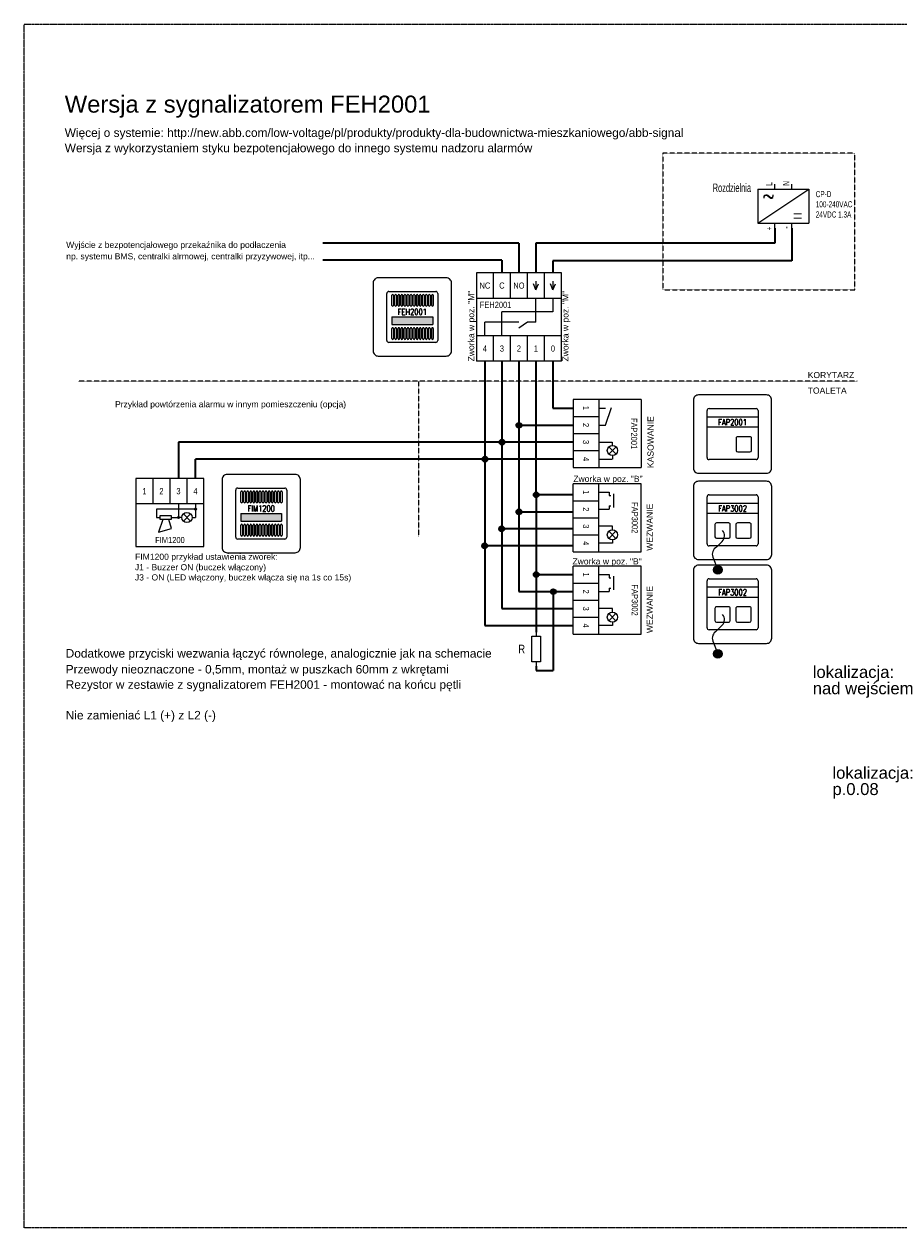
# Model space of a CAD drawing. Header units: millimetres. Extents: x -523 to 1404227, y -783705 to 1038705.
# Tile 251 of 256: x 350245 to 370815, y 279917 to 308217. Entities that reach past the tile are written whole.
import ezdxf
from ezdxf.enums import TextEntityAlignment as Align

# ---------------------------------------------------------------- set-up
doc = ezdxf.new("R2010")
doc.units = ezdxf.units.MM
doc.linetypes.add('ACAD_ISO08W100', pattern=[36, 24, -3, 6, -3])
doc.linetypes.add('DASHED2', pattern=[0.375, 0.25, -0.125])
for name, color, linetype in [('!!ELEKTRYKA', 7, 'Continuous'), ('2DE_TXTMARK', 41, 'Continuous'), ('2DE_TXTNUM', 11, 'Continuous'), ('2DE_TXTPIN', 131, 'Continuous'), ('ABB_OTHER', 252, 'Continuous'), ('CP_UCSSPEC', 7, 'Continuous')]:
    doc.layers.add(name, color=color, linetype=linetype)
for name, color, linetype, lineweight in [('2DE_OBJ_ABB', 7, 'Continuous', 18), ('2DE_OBJ_ABB-SIGNAL', 7, 'Continuous', 18), ('2DE_PLS_PNN', 7, 'Continuous', 35), ('2DE_TXTFUN', 41, 'Continuous', 18), ('2DE_TXTLNK', 171, 'Continuous', 18), ('2DE_TXTOTH', 41, 'Continuous', 18), ('2DE_TXTPFN', 151, 'Continuous', 18), ('CP_TEXTNORM', 250, 'Continuous', 15)]:
    doc.layers.add(name, color=color, linetype=linetype, lineweight=lineweight)
doc.styles.add('CP_ATTR', font='ROMANS.SHX')
doc.styles.add('CP_DESC', font='arial.ttf')
doc.styles.add('CP_ELATT', font='arial.ttf')
doc.styles.add('CP_ELATT_IT', font='arial.ttf', dxfattribs={"oblique": 15})

# ---------------------------------------------------------------- blocks, each defined once
blk = doc.blocks.new('2de_abb_sig_045_1psoxj')
blk.add_lwpolyline([(0, 20), (0, 0, 0.414214), (1.5, -1.5), (21.5, -1.5, 0.414214), (23, 0), (23, 20, 0.414214), (21.5, 21.5), (1.5, 21.5, 0.414214)], format="xyb", close=True)
at = {"flags": 128}
for points in [[(4, 3.1), (4, 16.9)], [(4.6, 17.5), (18.4, 17.5)], [(19, 16.9), (19, 3.1)], [(18.4, 2.5), (4.6, 2.5)]]:
    blk.add_lwpolyline(points, dxfattribs=at)
for centre, start, end in [((4.6, 16.9), 90, 180), ((18.4, 16.9), 0, 90), ((4.6, 3.1), 180, 270), ((18.4, 3.1), 270, 0)]:
    blk.add_arc(centre, 0.6, start, end)
at = {"linetype": 'Continuous', "style": 'CP_ATTR', "flags": 9}
for tag in ['NAME', 'ARTICLE', 'MARK2', 'OTHER1', 'PRODUCT-TYPE', 'ORDER-NO', 'PRODUCER', 'VOLTAGE', 'CURRENT', 'POWER', 'CHARACTER', 'IP', 'OTHER', 'LINK', 'WEIGHT', 'NUMBER', 'GROUP', 'FUNCTION', 'EL-STATUS']:
    blk.add_attdef(tag, text='', height=0.00005, dxfattribs=at).set_placement((0, 0), align=Align.MIDDLE_LEFT)
at = {"layer": '2DE_TXTMARK', "linetype": 'ByBlock', "style": 'CP_ATTR', "width": 0.8, "flags": 8}
blk.add_attdef('MARK1', text='', height=1.8, dxfattribs=at).set_placement((11.5, 27), align=Align.CENTER)
at = {"layer": '2DE_TXTNUM', "style": 'CP_ELATT', "width": 0.8}
blk.add_attdef('TAG', text='', height=2.5, dxfattribs=at).set_placement((11.5, 23), align=Align.CENTER)
blk = doc.blocks.new('2de_abb_sig_003_fzx6u4z')
blk.add_hatch(color=10).paths.add_polyline_path([(1.5, -2.25), (13.5, -2.25), (13.5, 0), (1.5, 0)])
at = {"color": 10}
for p, q in [((1.5, 0), (13.5, 0)), ((1.5, 0), (1.5, -2.25)), ((13.5, 0), (13.5, -2.25)), ((1.5, -2.25), (13.5, -2.25))]:
    blk.add_line(p, q, dxfattribs=at)
at = {"flags": 128}
for points in [[(0.6, 7.5), (14.4, 7.5)], [(0, -6.9), (0, 6.9)], [(15, 6.9), (15, -6.9)], [(14.4, -7.5), (0.6, -7.5)]]:
    blk.add_lwpolyline(points, dxfattribs=at)
for points in [[(1.5, 3.38), (1.5, 6.38)], [(1.95, 6.38), (1.95, 3.38)], [(2.4, 3.38), (2.4, 6.38)], [(2.85, 6.38), (2.85, 3.38)], [(3.3, 3.38), (3.3, 6.38)], [(3.75, 6.38), (3.75, 3.38)], [(4.2, 3.38), (4.2, 6.38)], [(4.65, 6.38), (4.65, 3.38)], [(5.1, 3.38), (5.1, 6.38)], [(5.55, 6.38), (5.55, 3.38)], [(6, 3.38), (6, 6.38)], [(6.45, 6.38), (6.45, 3.38)], [(6.9, 3.38), (6.9, 6.38)], [(7.35, 6.38), (7.35, 3.38)], [(7.8, 3.38), (7.8, 6.38)], [(8.25, 6.38), (8.25, 3.38)], [(8.7, 3.38), (8.7, 6.38)], [(9.15, 6.38), (9.15, 3.38)], [(9.6, 3.38), (9.6, 6.38)], [(10.05, 6.38), (10.05, 3.38)], [(10.5, 3.38), (10.5, 6.38)], [(10.95, 6.38), (10.95, 3.38)], [(11.4, 3.38), (11.4, 6.38)], [(11.85, 6.38), (11.85, 3.38)], [(12.3, 3.38), (12.3, 6.38)], [(12.75, 6.38), (12.75, 3.38)], [(13.2, 3.38), (13.2, 6.38)], [(13.65, 6.38), (13.65, 3.38)], [(1.5, -6.38), (1.5, -3.38)], [(1.95, -3.38), (1.95, -6.38)], [(2.4, -6.38), (2.4, -3.38)], [(2.85, -3.38), (2.85, -6.38)], [(3.3, -6.38), (3.3, -3.38)], [(3.75, -3.38), (3.75, -6.38)], [(4.2, -6.38), (4.2, -3.38)], [(4.65, -3.38), (4.65, -6.38)], [(5.1, -6.38), (5.1, -3.38)], [(5.55, -3.38), (5.55, -6.38)], [(6, -6.38), (6, -3.38)], [(6.45, -3.38), (6.45, -6.38)], [(6.9, -6.38), (6.9, -3.38)], [(7.35, -3.38), (7.35, -6.38)], [(7.8, -6.38), (7.8, -3.38)], [(8.25, -3.38), (8.25, -6.38)], [(8.7, -6.38), (8.7, -3.38)], [(9.15, -3.38), (9.15, -6.38)], [(9.6, -6.38), (9.6, -3.38)], [(10.05, -3.38), (10.05, -6.38)], [(10.5, -6.38), (10.5, -3.38)], [(10.95, -3.38), (10.95, -6.38)], [(11.4, -6.38), (11.4, -3.38)], [(11.85, -3.38), (11.85, -6.38)], [(12.3, -6.38), (12.3, -3.38)], [(12.75, -3.38), (12.75, -6.38)], [(13.2, -6.38), (13.2, -3.38)], [(13.65, -3.38), (13.65, -6.38)]]:
    blk.add_lwpolyline(points)
for centre, radius, start, end in [((0.6, 6.9), 0.6, 90, 180), ((14.4, 6.9), 0.6, 0, 90), ((1.73, 6.38), 0.225, 0, 180), ((2.63, 6.38), 0.225, 0, 180), ((3.53, 6.38), 0.225, 0, 180), ((4.43, 6.38), 0.225, 0, 180), ((5.33, 6.38), 0.225, 0, 180), ((6.23, 6.38), 0.225, 0, 180), ((7.13, 6.38), 0.225, 0, 180), ((8.03, 6.38), 0.225, 0, 180), ((8.93, 6.38), 0.225, 0, 180), ((9.83, 6.38), 0.225, 0, 180), ((10.73, 6.38), 0.225, 0, 180), ((11.63, 6.38), 0.225, 0, 180), ((12.53, 6.38), 0.225, 0, 180), ((13.43, 6.38), 0.225, 0, 180), ((1.73, 3.38), 0.225, 180, 0), ((2.63, 3.38), 0.225, 180, 0), ((3.53, 3.38), 0.225, 180, 0), ((4.43, 3.38), 0.225, 180, 0), ((5.33, 3.38), 0.225, 180, 0), ((6.23, 3.38), 0.225, 180, 0), ((7.13, 3.38), 0.225, 180, 0), ((8.03, 3.38), 0.225, 180, 0), ((8.93, 3.38), 0.225, 180, 0), ((9.83, 3.38), 0.225, 180, 0), ((10.73, 3.38), 0.225, 180, 0), ((11.63, 3.38), 0.225, 180, 0), ((12.53, 3.38), 0.225, 180, 0), ((13.43, 3.38), 0.225, 180, 0), ((1.73, -3.38), 0.225, 0, 180), ((2.63, -3.38), 0.225, 0, 180), ((3.53, -3.38), 0.225, 0, 180), ((4.43, -3.38), 0.225, 0, 180), ((5.33, -3.38), 0.225, 0, 180), ((6.23, -3.38), 0.225, 0, 180), ((7.13, -3.38), 0.225, 0, 180), ((8.03, -3.38), 0.225, 0, 180), ((8.93, -3.38), 0.225, 0, 180), ((9.83, -3.38), 0.225, 0, 180), ((10.73, -3.38), 0.225, 0, 180), ((11.63, -3.38), 0.225, 0, 180), ((12.53, -3.38), 0.225, 0, 180), ((13.43, -3.38), 0.225, 0, 180), ((0.6, -6.9), 0.6, 180, 270), ((1.73, -6.38), 0.225, 180, 0), ((2.63, -6.38), 0.225, 180, 0), ((3.53, -6.38), 0.225, 180, 0), ((4.43, -6.38), 0.225, 180, 0), ((5.33, -6.38), 0.225, 180, 0), ((6.23, -6.38), 0.225, 180, 0), ((7.13, -6.38), 0.225, 180, 0), ((8.03, -6.38), 0.225, 180, 0), ((8.93, -6.38), 0.225, 180, 0), ((9.83, -6.38), 0.225, 180, 0), ((10.73, -6.38), 0.225, 180, 0), ((11.63, -6.38), 0.225, 180, 0), ((12.53, -6.38), 0.225, 180, 0), ((13.43, -6.38), 0.225, 180, 0), ((14.4, -6.9), 0.6, 270, 0)]:
    blk.add_arc(centre, radius, start, end)
at = {"linetype": 'Continuous', "style": 'CP_ATTR', "flags": 9}
for tag in ['EL-STATUS', 'FUNCTION', 'GROUP', 'NUMBER', 'WEIGHT', 'LINK', 'OTHER', 'IP', 'CHARACTER', 'POWER', 'CURRENT', 'VOLTAGE', 'PRODUCER', 'ORDER-NO', 'PRODUCT-TYPE', 'OTHER1', 'MARK2', 'ARTICLE', 'NAME']:
    blk.add_attdef(tag, text='', height=0.00005, dxfattribs=at).set_placement((0, -6.9), align=Align.MIDDLE_LEFT)
at = {"layer": '2DE_TXTMARK', "linetype": 'ByBlock', "style": 'CP_ATTR', "width": 0.8, "flags": 8}
blk.add_attdef('MARK1', text='', height=1.8, dxfattribs=at).set_placement((7.5, 1.5), align=Align.MIDDLE_CENTER)
at = {"layer": '2DE_TXTNUM', "style": 'CP_ELATT', "width": 0.8}
blk.add_attdef('TAG', text='', height=2.5, dxfattribs=at).set_placement((7.5, 9), align=Align.CENTER)
blk = doc.blocks.new('cpel_sig_SH0034A')
for points in [[(7.8, 1, 1), (7.2, 1, 1)], [(2.8, -1.5, 1), (2.2, -1.5, 1)]]:
    blk.add_hatch(color=256).paths.add_polyline_path(points)
for p, q in [((-10, 10), (-10, -10)), ((-5, 10), (-10, 10)), ((-5, 10), (-5, 2.5)), ((0, 10), (-5, 10)), ((0, 10), (0, 2.5)), ((5, 10), (0, 10)), ((5, 10), (5, 2.5)), ((10, 10), (5, 10)), ((10, -10), (10, 10)), ((-5, 2.5), (-10, 2.5)), ((0, 2.5), (-5, 2.5)), ((7.5, 1), (-4, 1)), ((5, 2.5), (0, 2.5)), ((10, 2.5), (5, 2.5)), ((-4, -1.5), (-3, -1.5)), ((-2.11, -2.03), (-3.39, -5.75)), ((0.47, -4.76), (-0.35, -2.03)), ((0.5, -1.5), (2.5, -1.5)), ((3.5, -1.5), (2.5, -1.5)), ((3.94, -0.44), (6.06, -2.56)), ((6.06, -0.44), (3.94, -2.56)), ((6.5, -1.5), (7.5, -1.5)), ((-3.39, -5.75), (0.47, -4.76)), ((-10, -10), (10, -10))]:
    blk.add_line(p, q)
for points in [[(-4, 1), (-4, -1.5)], [(2.5, 2.5), (2.5, -1.5)], [(7.5, 2.5), (7.5, -1.5)]]:
    blk.add_lwpolyline(points)
blk.add_lwpolyline([(-3, -1), (-3, -2), (0.5, -2), (0.5, -1)], close=True)
for centre, radius in [((5, -1.5), 1.5), ((7.5, 1), 0.3), ((2.5, -1.5), 0.3)]:
    blk.add_circle(centre, radius)
at = {"linetype": 'Continuous', "style": 'CP_ATTR', "flags": 9}
for tag in ['EL-STATUS', 'FUNCTION', 'GROUP', 'NUMBER', 'WEIGHT', 'LINK', 'OTHER', 'IP', 'CHARACTER', 'POWER', 'CURRENT', 'VOLTAGE', 'PRODUCER', 'ORDER-NO', 'PRODUCT-TYPE', 'OTHER1', 'MARK2', 'ARTICLE', 'NAME']:
    blk.add_attdef(tag, text='', height=0.00005, dxfattribs=at).set_placement((-9.97, -10.02), align=Align.MIDDLE_LEFT)
at = {"layer": '2DE_TXTMARK', "linetype": 'ByBlock', "style": 'CP_ELATT', "width": 0.8, "flags": 8}
blk.add_attdef('MARK1', text='', height=1.8, dxfattribs=at).set_placement((0, -9), align=Align.CENTER)
at = {"layer": '2DE_TXTNUM', "linetype": 'ByBlock', "style": 'CP_ELATT', "width": 0.8, "flags": 8}
blk.add_attdef('TAG', text='', height=2.5, dxfattribs=at).set_placement((-12, 7.64), align=Align.RIGHT)
at = {"layer": '2DE_TXTPIN', "linetype": 'ByBlock', "style": 'CP_ELATT', "width": 0.8}
for s, p in [('1', (-7.5, 6.25)), ('2', (-2.5, 6.25)), ('3', (2.5, 6.25)), ('4', (7.5, 6.25))]:
    blk.add_text(s, height=1.8, dxfattribs=at).set_placement(p, align=Align.MIDDLE_CENTER)
blk = doc.blocks.new('2de_abb_sig_007_fzx2ohn')
blk.add_hatch(color=10).paths.add_polyline_path([(1.5, -2.25), (13.5, -2.25), (13.5, 0), (1.5, 0)])
at = {"color": 10}
for p, q in [((1.5, 0), (13.5, 0)), ((1.5, 0), (1.5, -2.25)), ((13.5, 0), (13.5, -2.25)), ((1.5, -2.25), (13.5, -2.25))]:
    blk.add_line(p, q, dxfattribs=at)
at = {"flags": 128}
for points in [[(0.6, 7.5), (14.4, 7.5)], [(0, -6.9), (0, 6.9)], [(15, 6.9), (15, -6.9)], [(14.4, -7.5), (0.6, -7.5)]]:
    blk.add_lwpolyline(points, dxfattribs=at)
for points in [[(1.5, 3.38), (1.5, 6.38)], [(1.95, 6.38), (1.95, 3.38)], [(2.4, 3.38), (2.4, 6.38)], [(2.85, 6.38), (2.85, 3.38)], [(3.3, 3.38), (3.3, 6.38)], [(3.75, 6.38), (3.75, 3.38)], [(4.2, 3.38), (4.2, 6.38)], [(4.65, 6.38), (4.65, 3.38)], [(5.1, 3.38), (5.1, 6.38)], [(5.55, 6.38), (5.55, 3.38)], [(6, 3.38), (6, 6.38)], [(6.45, 6.38), (6.45, 3.38)], [(6.9, 3.38), (6.9, 6.38)], [(7.35, 6.38), (7.35, 3.38)], [(7.8, 3.38), (7.8, 6.38)], [(8.25, 6.38), (8.25, 3.38)], [(8.7, 3.38), (8.7, 6.38)], [(9.15, 6.38), (9.15, 3.38)], [(9.6, 3.38), (9.6, 6.38)], [(10.05, 6.38), (10.05, 3.38)], [(10.5, 3.38), (10.5, 6.38)], [(10.95, 6.38), (10.95, 3.38)], [(11.4, 3.38), (11.4, 6.38)], [(11.85, 6.38), (11.85, 3.38)], [(12.3, 3.38), (12.3, 6.38)], [(12.75, 6.38), (12.75, 3.38)], [(13.2, 3.38), (13.2, 6.38)], [(13.65, 6.38), (13.65, 3.38)], [(1.5, -6.38), (1.5, -3.38)], [(1.95, -3.38), (1.95, -6.38)], [(2.4, -6.38), (2.4, -3.38)], [(2.85, -3.38), (2.85, -6.38)], [(3.3, -6.38), (3.3, -3.38)], [(3.75, -3.38), (3.75, -6.38)], [(4.2, -6.38), (4.2, -3.38)], [(4.65, -3.38), (4.65, -6.38)], [(5.1, -6.38), (5.1, -3.38)], [(5.55, -3.38), (5.55, -6.38)], [(6, -6.38), (6, -3.38)], [(6.45, -3.38), (6.45, -6.38)], [(6.9, -6.38), (6.9, -3.38)], [(7.35, -3.38), (7.35, -6.38)], [(7.8, -6.38), (7.8, -3.38)], [(8.25, -3.38), (8.25, -6.38)], [(8.7, -6.38), (8.7, -3.38)], [(9.15, -3.38), (9.15, -6.38)], [(9.6, -6.38), (9.6, -3.38)], [(10.05, -3.38), (10.05, -6.38)], [(10.5, -6.38), (10.5, -3.38)], [(10.95, -3.38), (10.95, -6.38)], [(11.4, -6.38), (11.4, -3.38)], [(11.85, -3.38), (11.85, -6.38)], [(12.3, -6.38), (12.3, -3.38)], [(12.75, -3.38), (12.75, -6.38)], [(13.2, -6.38), (13.2, -3.38)], [(13.65, -3.38), (13.65, -6.38)]]:
    blk.add_lwpolyline(points)
for centre, radius, start, end in [((0.6, 6.9), 0.6, 90, 180), ((14.4, 6.9), 0.6, 0, 90), ((1.73, 6.38), 0.225, 0, 180), ((2.63, 6.38), 0.225, 0, 180), ((3.53, 6.38), 0.225, 0, 180), ((4.43, 6.38), 0.225, 0, 180), ((5.33, 6.38), 0.225, 0, 180), ((6.23, 6.38), 0.225, 0, 180), ((7.13, 6.38), 0.225, 0, 180), ((8.03, 6.38), 0.225, 0, 180), ((8.93, 6.38), 0.225, 0, 180), ((9.83, 6.38), 0.225, 0, 180), ((10.73, 6.38), 0.225, 0, 180), ((11.63, 6.38), 0.225, 0, 180), ((12.53, 6.38), 0.225, 0, 180), ((13.43, 6.38), 0.225, 0, 180), ((1.73, 3.38), 0.225, 180, 0), ((2.63, 3.38), 0.225, 180, 0), ((3.53, 3.38), 0.225, 180, 0), ((4.43, 3.38), 0.225, 180, 0), ((5.33, 3.38), 0.225, 180, 0), ((6.23, 3.38), 0.225, 180, 0), ((7.13, 3.38), 0.225, 180, 0), ((8.03, 3.38), 0.225, 180, 0), ((8.93, 3.38), 0.225, 180, 0), ((9.83, 3.38), 0.225, 180, 0), ((10.73, 3.38), 0.225, 180, 0), ((11.63, 3.38), 0.225, 180, 0), ((12.53, 3.38), 0.225, 180, 0), ((13.43, 3.38), 0.225, 180, 0), ((1.73, -3.38), 0.225, 0, 180), ((2.63, -3.38), 0.225, 0, 180), ((3.53, -3.38), 0.225, 0, 180), ((4.43, -3.38), 0.225, 0, 180), ((5.33, -3.38), 0.225, 0, 180), ((6.23, -3.38), 0.225, 0, 180), ((7.13, -3.38), 0.225, 0, 180), ((8.03, -3.38), 0.225, 0, 180), ((8.93, -3.38), 0.225, 0, 180), ((9.83, -3.38), 0.225, 0, 180), ((10.73, -3.38), 0.225, 0, 180), ((11.63, -3.38), 0.225, 0, 180), ((12.53, -3.38), 0.225, 0, 180), ((13.43, -3.38), 0.225, 0, 180), ((0.6, -6.9), 0.6, 180, 270), ((1.73, -6.38), 0.225, 180, 0), ((2.63, -6.38), 0.225, 180, 0), ((3.53, -6.38), 0.225, 180, 0), ((4.43, -6.38), 0.225, 180, 0), ((5.33, -6.38), 0.225, 180, 0), ((6.23, -6.38), 0.225, 180, 0), ((7.13, -6.38), 0.225, 180, 0), ((8.03, -6.38), 0.225, 180, 0), ((8.93, -6.38), 0.225, 180, 0), ((9.83, -6.38), 0.225, 180, 0), ((10.73, -6.38), 0.225, 180, 0), ((11.63, -6.38), 0.225, 180, 0), ((12.53, -6.38), 0.225, 180, 0), ((13.43, -6.38), 0.225, 180, 0), ((14.4, -6.9), 0.6, 270, 0)]:
    blk.add_arc(centre, radius, start, end)
at = {"linetype": 'Continuous', "style": 'CP_ATTR', "flags": 9}
for tag in ['EL-STATUS', 'FUNCTION', 'GROUP', 'NUMBER', 'WEIGHT', 'LINK', 'OTHER', 'IP', 'CHARACTER', 'POWER', 'CURRENT', 'VOLTAGE', 'PRODUCER', 'ORDER-NO', 'PRODUCT-TYPE', 'OTHER1', 'MARK2', 'ARTICLE', 'NAME']:
    blk.add_attdef(tag, text='', height=0.00005, dxfattribs=at).set_placement((0, -6.9), align=Align.MIDDLE_LEFT)
at = {"layer": '2DE_TXTMARK', "linetype": 'ByBlock', "style": 'CP_ATTR', "width": 0.8, "flags": 8}
blk.add_attdef('MARK1', text='', height=1.8, dxfattribs=at).set_placement((7.5, 1.5), align=Align.MIDDLE_CENTER)
at = {"layer": '2DE_TXTNUM', "style": 'CP_ELATT', "width": 0.8}
blk.add_attdef('TAG', text='', height=2.5, dxfattribs=at).set_placement((7.5, 9), align=Align.CENTER)
blk = doc.blocks.new('cpelh_sig_SH0011A')
for p, q in [((-10, 10), (-10, -10)), ((-10, 10), (10, 10)), ((10, -10), (10, 10)), ((-2.5, -0.5), (-7.69, 1.3)), ((3.5, 1.52), (2.5, 1.52)), ((6.06, 0.46), (3.94, 2.58)), ((3.94, 0.46), (6.06, 2.58)), ((6.5, 1.52), (7.5, 1.52)), ((-10, -2.5), (-5, -2.5)), ((-7.5, -2.5), (-7.5, -0.5)), ((-5, -2.5), (0, -2.5)), ((-5, -10), (-5, -2.5)), ((-2.5, -2.5), (-2.5, -0.5)), ((0, -2.5), (5, -2.5)), ((0, -10), (0, -2.5)), ((5, -2.5), (10, -2.5)), ((5, -10), (5, -2.5)), ((-10, -10), (-5, -10)), ((-5, -10), (0, -10)), ((0, -10), (5, -10)), ((5, -10), (10, -10))]:
    blk.add_line(p, q)
for points in [[(2.5, -2.5), (2.5, 1.5)], [(7.5, -2.5), (7.5, 1.5)]]:
    blk.add_lwpolyline(points)
blk.add_circle((5, 1.52), 1.5)
at = {"linetype": 'Continuous', "style": 'CP_ATTR', "flags": 9}
for tag in ['NAME', 'ARTICLE', 'MARK2', 'OTHER1', 'PRODUCT-TYPE', 'ORDER-NO', 'PRODUCER', 'VOLTAGE', 'CURRENT', 'POWER', 'CHARACTER', 'IP', 'OTHER', 'LINK', 'WEIGHT', 'NUMBER', 'GROUP', 'FUNCTION', 'EL-STATUS']:
    blk.add_attdef(tag, text='', height=0.00005, dxfattribs=at).set_placement((-9.97, -10.02), align=Align.MIDDLE_LEFT)
at = {"layer": '2DE_TXTMARK', "linetype": 'ByBlock', "style": 'CP_ELATT', "width": 0.8, "flags": 8}
blk.add_attdef('MARK1', text='', height=1.8, dxfattribs=at).set_placement((0, 7), align=Align.CENTER)
at = {"layer": '2DE_TXTNUM', "linetype": 'ByBlock', "style": 'CP_ELATT', "width": 0.8, "flags": 8}
blk.add_attdef('TAG', text='', height=2.5, dxfattribs=at).set_placement((-12, 7.64), align=Align.RIGHT)
at = {"layer": '2DE_TXTPIN', "linetype": 'ByBlock', "style": 'CP_ELATT', "width": 0.8}
for s, p in [('1', (-7.5, -6.25)), ('2', (-2.5, -6.25)), ('3', (2.5, -6.25)), ('4', (7.5, -6.25))]:
    blk.add_text(s, height=1.8, dxfattribs=at).set_placement(p, align=Align.MIDDLE_CENTER)
blk = doc.blocks.new('cpel_sig_SH0005A')
for p, q in [((-12.5, 13), (-12.5, -13)), ((-7.5, 13), (-12.5, 13)), ((-7.5, 5.5), (-7.5, 13)), ((-2.5, 13), (-7.5, 13)), ((-2.5, 5.5), (-2.5, 13)), ((2.5, 13), (-2.5, 13)), ((2.5, 5.5), (2.5, 13)), ((7.5, 13), (2.5, 13)), ((7.5, 5.5), (7.5, 13)), ((12.5, 13), (7.5, 13)), ((12.5, -13), (12.5, 13)), ((-12.5, 5.5), (-7.5, 5.5)), ((-7.5, 5.5), (-2.5, 5.5)), ((-2.5, 5.5), (2.5, 5.5)), ((2.5, 5.5), (7.5, 5.5)), ((7.5, 5.5), (12.5, 5.5)), ((10, 5.5), (10, 1.5)), ((10, 1.5), (-5, 1.5)), ((-5, -5.5), (-5, 1.5)), ((-10, -5.5), (-10, -1.5)), ((0, -1.5), (-10, -1.5)), ((5, -1.5), (2.54, -1.5)), ((-7.5, -5.5), (-12.5, -5.5)), ((-7.5, -13), (-7.5, -5.5)), ((-2.5, -5.5), (-7.5, -5.5)), ((-2.5, -13), (-2.5, -5.5)), ((2.5, -5.5), (-2.5, -5.5)), ((2.5, -13), (2.5, -5.5)), ((7.5, -5.5), (2.5, -5.5)), ((7.5, -13), (7.5, -5.5)), ((12.5, -5.5), (7.5, -5.5)), ((-7.5, -13), (-12.5, -13)), ((-2.5, -13), (-7.5, -13)), ((2.5, -13), (-2.5, -13)), ((7.5, -13), (2.5, -13)), ((12.5, -13), (7.5, -13))]:
    blk.add_line(p, q)
for points in [[(5, -1.5), (5, 5.5)], [(2.54, -1.5), (0, -3.27)]]:
    blk.add_lwpolyline(points)
at = {"layer": '2DE_TXTPIN', "linetype": 'ByBlock'}
for p, q in [((5, 7.98), (4.25, 9.76)), ((5, 10.52), (5, 7.98)), ((5, 7.98), (5.75, 9.76)), ((10, 7.98), (9.25, 9.76)), ((10, 10.52), (10, 7.98)), ((10, 7.98), (10.75, 9.76))]:
    blk.add_line(p, q, dxfattribs=at)
at = {"linetype": 'Continuous', "style": 'CP_ATTR', "flags": 9}
for tag in ['NAME', 'ARTICLE', 'MARK2', 'OTHER1', 'PRODUCT-TYPE', 'ORDER-NO', 'PRODUCER', 'VOLTAGE', 'CURRENT', 'POWER', 'CHARACTER', 'IP', 'OTHER', 'LINK', 'WEIGHT', 'NUMBER', 'GROUP', 'FUNCTION', 'EL-STATUS']:
    blk.add_attdef(tag, text='', height=0.00005, dxfattribs=at).set_placement((-12.47, -13.02), align=Align.MIDDLE_LEFT)
at = {"layer": '2DE_TXTMARK', "linetype": 'ByBlock', "style": 'CP_ELATT', "width": 0.8, "flags": 8}
blk.add_attdef('MARK1', text='', height=1.8, dxfattribs=at).set_placement((-11.5, 4.5), align=Align.TOP_LEFT)
at = {"layer": '2DE_TXTNUM', "linetype": 'ByBlock', "style": 'CP_ELATT', "width": 0.8, "flags": 8}
blk.add_attdef('TAG', text='', height=2.5, dxfattribs=at).set_placement((-14.5, 10.64), align=Align.RIGHT)
at = {"layer": '2DE_TXTPIN', "linetype": 'ByBlock', "style": 'CP_ELATT', "width": 0.8}
for s, p in [('NC', (-10, 9.25)), ('C', (-5, 9.25)), ('NO', (0, 9.25)), ('4', (-10, -9.25)), ('3', (-5, -9.25)), ('2', (0, -9.25)), ('1', (5, -9.25)), ('0', (10, -9.25))]:
    blk.add_text(s, height=1.8, dxfattribs=at).set_placement(p, align=Align.MIDDLE_CENTER)
blk = doc.blocks.new('cpel_sig_SE0001A')
for p, q in [((0, 5), (0, 3.75)), ((0, -3.75), (0, -5))]:
    blk.add_line(p, q)
blk.add_lwpolyline([(1.25, 3.75), (1.25, -3.75), (-1.25, -3.75), (-1.25, 3.75)], close=True)
at = {"linetype": 'Continuous', "style": 'CP_ATTR', "flags": 9}
for tag in ['EL-STATUS', 'FUNCTION', 'GROUP', 'NUMBER', 'WEIGHT', 'LINK', 'OTHER', 'IP', 'CHARACTER', 'POWER', 'CURRENT', 'VOLTAGE', 'PRODUCER', 'ORDER-NO', 'PRODUCT-TYPE', 'OTHER1', 'MARK2', 'ARTICLE', 'NAME', 'MARK1']:
    blk.add_attdef(tag, text='', height=0.00005, dxfattribs=at).set_placement((0, -3.75), align=Align.MIDDLE_LEFT)
at = {"layer": '2DE_TXTNUM', "linetype": 'ByBlock', "style": 'CP_ELATT', "width": 0.8, "flags": 8}
blk.add_attdef('TAG', text='', height=2.5, dxfattribs=at).set_placement((-3.25, 0), align=Align.MIDDLE_RIGHT)
blk = doc.blocks.new('cpel_sig_SH0010A')
for p, q in [((-10, 10), (-10, -10)), ((10, 10), (-10, 10)), ((10, -10), (10, 10)), ((-7.5, 0.55), (-6.5, 0.55)), ((-7.5, -2.5), (-7.5, 0.55)), ((-7, 1.8), (-3, 1.8)), ((-6.5, 0.55), (-6.5, 1.05)), ((-3.5, 0.55), (-3.5, 1.05)), ((-3.5, 0.55), (-2.5, 0.55)), ((-2.5, -2.5), (-2.5, 0.55)), ((3.5, 1.5), (2.5, 1.5)), ((3.94, 2.56), (6.06, 0.44)), ((6.06, 2.56), (3.94, 0.44)), ((6.5, 1.5), (7.5, 1.5)), ((-5, -2.5), (-10, -2.5)), ((-5, -10), (-5, -2.5)), ((0, -2.5), (-5, -2.5)), ((0, -10), (0, -2.5)), ((5, -2.5), (0, -2.5)), ((5, -10), (5, -2.5)), ((10, -2.5), (5, -2.5)), ((-5, -10), (-10, -10)), ((0, -10), (-5, -10)), ((5, -10), (0, -10)), ((10, -10), (5, -10))]:
    blk.add_line(p, q)
for points in [[(2.5, 1.5), (2.5, -2.5)], [(7.5, 1.5), (7.5, -2.5)]]:
    blk.add_lwpolyline(points)
blk.add_circle((5, 1.5), 1.5)
at = {"linetype": 'Continuous', "style": 'CP_ATTR', "flags": 9}
for tag in ['EL-STATUS', 'FUNCTION', 'GROUP', 'NUMBER', 'WEIGHT', 'LINK', 'OTHER', 'IP', 'CHARACTER', 'POWER', 'CURRENT', 'VOLTAGE', 'PRODUCER', 'ORDER-NO', 'PRODUCT-TYPE', 'OTHER1', 'MARK2', 'ARTICLE', 'NAME']:
    blk.add_attdef(tag, text='', height=0.00005, dxfattribs=at).set_placement((-9.97, -10.02), align=Align.MIDDLE_LEFT)
at = {"layer": '2DE_TXTMARK', "linetype": 'ByBlock', "style": 'CP_ELATT', "width": 0.8, "flags": 8}
blk.add_attdef('MARK1', text='', height=1.8, dxfattribs=at).set_placement((0, 9), align=Align.TOP_CENTER)
at = {"layer": '2DE_TXTNUM', "linetype": 'ByBlock', "style": 'CP_ELATT', "width": 0.8, "flags": 8}
blk.add_attdef('TAG', text='', height=2.5, dxfattribs=at).set_placement((-12, 7.64), align=Align.RIGHT)
at = {"layer": '2DE_TXTPIN', "linetype": 'ByBlock', "style": 'CP_ELATT', "width": 0.8}
for s, p in [('1', (-7.5, -6.25)), ('2', (-2.5, -6.25)), ('3', (2.5, -6.25)), ('4', (7.5, -6.25))]:
    blk.add_text(s, height=1.8, dxfattribs=at).set_placement(p, align=Align.MIDDLE_CENTER)
blk = doc.blocks.new('2de_abb_sig_011_53jswgj')
blk.add_hatch(color=256).paths.add_polyline_path([(4.43, -14.56, 0.52796), (2.73, -13.39, 1.894083)])
for p, q in [((15, 5), (0, 5)), ((15, 2), (0, 2)), ((2.32, -1.2), (2.32, -4.8)), ((6.38, -0.75), (2.76, -0.75)), ((6.82, -4.8), (6.82, -1.2)), ((8.47, -1.2), (8.47, -4.8)), ((12.53, -0.75), (8.91, -0.75)), ((12.97, -4.8), (12.97, -1.2)), ((2.77, -5.25), (6.37, -5.25)), ((4.46, -6.18), (2.81, -7.85)), ((6.82, -4.35), (6.82, -4.35)), ((8.92, -5.25), (12.52, -5.25)), ((12.97, -4.35), (12.97, -4.35)), ((1.71, -10.8), (3.18, -14.56))]:
    blk.add_line(p, q)
at = {"flags": 128}
for points in [[(0.6, 7.5), (14.4, 7.5)], [(0, -6.9), (0, 6.9)], [(15, 6.9), (15, -6.9)], [(14.4, -7.5), (0.6, -7.5)]]:
    blk.add_lwpolyline(points, dxfattribs=at)
blk.add_circle((3.18, -14.56), 1.25)
for centre, radius, start, end in [((0.6, 6.9), 0.6, 90, 180), ((14.4, 6.9), 0.6, 0, 90), ((2.77, -1.2), 0.45, 88.7598, 180), ((2.77, -4.52), 2.36, 315.5514, 40.269), ((6.37, -1.2), 0.45, 0, 91.2402), ((8.92, -1.2), 0.45, 88.7598, 180), ((12.52, -1.2), 0.45, 0, 91.2402), ((0.6, -6.9), 0.6, 180, 270), ((2.77, -4.8), 0.45, 180, 270), ((6.37, -4.8), 0.45, 270, 0), ((8.92, -4.8), 0.45, 180, 270), ((12.52, -4.8), 0.45, 270, 0), ((14.4, -6.9), 0.6, 270, 0), ((3.91, -9.94), 2.36, 117.738, 201.3291)]:
    blk.add_arc(centre, radius, start, end)
at = {"linetype": 'Continuous', "style": 'CP_ATTR', "flags": 9}
for tag in ['NAME', 'ARTICLE', 'MARK2', 'OTHER1', 'PRODUCT-TYPE', 'ORDER-NO', 'PRODUCER', 'VOLTAGE', 'CURRENT', 'POWER', 'CHARACTER', 'IP', 'OTHER', 'LINK', 'WEIGHT', 'NUMBER', 'GROUP', 'FUNCTION', 'EL-STATUS']:
    blk.add_attdef(tag, text='', height=0.00005, dxfattribs=at).set_placement((0, -6.9), align=Align.MIDDLE_LEFT)
at = {"layer": '2DE_TXTMARK', "linetype": 'ByBlock', "style": 'CP_ATTR', "width": 0.8, "flags": 8}
blk.add_attdef('MARK1', text='', height=1.8, dxfattribs=at).set_placement((7.5, 3.5), align=Align.MIDDLE_CENTER)
at = {"layer": '2DE_TXTNUM', "style": 'CP_ELATT', "width": 0.8}
blk.add_attdef('TAG', text='', height=2.5, dxfattribs=at).set_placement((7.5, 9), align=Align.CENTER)
blk = doc.blocks.new('2de_abb_sig_010_fzx1zps')
for p, q in [((15, 5), (0, 5)), ((15, 2), (0, 2)), ((8.57, -1.2), (8.57, -4.8)), ((12.63, -0.75), (9.01, -0.75)), ((13.07, -4.8), (13.07, -1.2)), ((9.02, -5.25), (12.62, -5.25)), ((13.07, -4.35), (13.07, -4.35))]:
    blk.add_line(p, q)
at = {"flags": 128}
for points in [[(0.6, 7.5), (14.4, 7.5)], [(0, -6.9), (0, 6.9)], [(15, 6.9), (15, -6.9)], [(14.4, -7.5), (0.6, -7.5)]]:
    blk.add_lwpolyline(points, dxfattribs=at)
for centre, radius, start, end in [((0.6, 6.9), 0.6, 90, 180), ((14.4, 6.9), 0.6, 0, 90), ((9.02, -1.2), 0.45, 88.7598, 180), ((12.62, -1.2), 0.45, 0, 91.2402), ((0.6, -6.9), 0.6, 180, 270), ((9.02, -4.8), 0.45, 180, 270), ((12.62, -4.8), 0.45, 270, 0), ((14.4, -6.9), 0.6, 270, 0)]:
    blk.add_arc(centre, radius, start, end)
at = {"linetype": 'Continuous', "style": 'CP_ATTR', "flags": 9}
for tag in ['NAME', 'ARTICLE', 'MARK2', 'OTHER1', 'PRODUCT-TYPE', 'ORDER-NO', 'PRODUCER', 'VOLTAGE', 'CURRENT', 'POWER', 'CHARACTER', 'IP', 'OTHER', 'LINK', 'WEIGHT', 'NUMBER', 'GROUP', 'FUNCTION', 'EL-STATUS']:
    blk.add_attdef(tag, text='', height=0.00005, dxfattribs=at).set_placement((0, -6.9), align=Align.MIDDLE_LEFT)
at = {"layer": '2DE_TXTMARK', "linetype": 'ByBlock', "style": 'CP_ATTR', "width": 0.8, "flags": 8}
blk.add_attdef('MARK1', text='', height=1.8, dxfattribs=at).set_placement((7.5, 3.5), align=Align.MIDDLE_CENTER)
at = {"layer": '2DE_TXTNUM', "style": 'CP_ELATT', "width": 0.8}
blk.add_attdef('TAG', text='', height=2.5, dxfattribs=at).set_placement((7.5, 9), align=Align.CENTER)
blk = doc.blocks.new('cp_ucs2d')
at = {"layer": 'Defpoints'}
blk.add_line((0, 0), (0, 0), dxfattribs=at)
blk.add_point((0, 0), dxfattribs=at)
blk = doc.blocks.new('cpelv_abb_WN129A')
for p, q in [((0, -1.5), (0, 0)), ((5, -1.5), (5, 0)), ((-5, -11.5), (10, -1.5)), ((-5, -1.5), (-5, -11.5)), ((-5, -1.5), (10, -1.5)), ((10, -1.5), (10, -11.5)), ((-5, -11.5), (10, -11.5)), ((0, -13), (0, -11.5)), ((5, -13), (5, -11.5))]:
    blk.add_line(p, q)
at = {"layer": 'CP_UCSSPEC', "xscale": 0.1, "yscale": 0.1, "zscale": 0.1}
for p, rotation in [((0, 0), 90), ((5, 0), 90), ((0, -13), 270), ((5, -13), 270)]:
    blk.add_blockref('cp_ucs2d', p, dxfattribs=dict(at, rotation=rotation))
for s, style, p in [('~', 'CP_ATTR', (-1.81, -3.4)), ('=', 'CP_ELATT', (6.71, -9.32))]:
    blk.add_text(s, height=3.5, dxfattribs=dict(style=style)).set_placement(p, align=Align.MIDDLE_CENTER)
at = {"linetype": 'ByBlock', "style": 'CP_ATTR', "flags": 9}
for tag in ['NAME', 'ARTICLE', 'PRODUCT-TYPE', 'ORDER-NO', 'CHARACTER', 'CURRENT', 'VOLTAGE', 'POWER', 'POWER_LOSSES', 'NUMBER_OF_POLES', 'IP', 'OTHER', 'NUMBER', 'GROUP', 'PRODUCER']:
    blk.add_attdef(tag, text='', height=0.00005, dxfattribs=at).set_placement((1.11, -7.74), align=Align.MIDDLE_LEFT)
at = {"layer": '2DE_TXTFUN', "linetype": 'ByBlock', "style": 'CP_ELATT', "width": 0.6, "flags": 8}
blk.add_attdef('FUNCTION', (12, -12.86), '', height=1.8, dxfattribs=at)
at = {"layer": '2DE_TXTLNK', "linetype": 'ByBlock', "style": 'CP_ELATT_IT', "oblique": 15, "width": 0.6, "flags": 8}
blk.add_attdef('LINK', text='', height=2.5, dxfattribs=at).set_placement((-7, -11.36), align=Align.RIGHT)
at = {"layer": '2DE_TXTMARK', "linetype": 'ByBlock', "style": 'CP_ELATT', "width": 0.6, "flags": 8}
for tag, p in [('MARK1', (12, -3.86)), ('MARK2', (12, -6.86)), ('MARK3', (12, -9.86))]:
    blk.add_attdef(tag, p, '', height=1.8, dxfattribs=at)
at = {"layer": '2DE_TXTNUM', "linetype": 'ByBlock', "style": 'CP_ELATT', "width": 0.6, "flags": 8}
blk.add_attdef('TAG', text='', height=2.5, dxfattribs=at).set_placement((-7, -2.36), align=Align.RIGHT)
at = {"layer": '2DE_TXTOTH', "linetype": 'ByBlock', "style": 'CP_ELATT', "width": 0.6, "flags": 8}
blk.add_attdef('TEXT_01', (12, -15.86), '', height=1.8, dxfattribs=at)
at = {"layer": '2DE_TXTPFN', "linetype": 'ByBlock', "style": 'CP_ELATT', "width": 0.6, "flags": 8}
for tag, p in [('CF1', (0.5, 0.5)), ('CF2', (5.5, 0.5))]:
    blk.add_attdef(tag, p, '', height=1.8, dxfattribs=at)
for tag, p in [('CF3', (0.5, -13.5)), ('CF4', (5.5, -13.5))]:
    blk.add_attdef(tag, text='', height=1.8, dxfattribs=at).set_placement(p, align=Align.TOP_LEFT)
at = {"layer": '2DE_TXTPIN', "linetype": 'ByBlock', "style": 'CP_ELATT', "width": 0.6, "flags": 8}
for tag, p in [('CP1', (-0.8, -0.5)), ('CP2', (4.2, -0.5))]:
    blk.add_attdef(tag, p, '', height=1.8, rotation=90, dxfattribs=at)
for tag, p in [('CP3', (-0.8, -12.5)), ('CP4', (4.2, -12.5))]:
    blk.add_attdef(tag, text='', height=1.8, rotation=90, dxfattribs=at).set_placement(p, align=Align.RIGHT)

msp = doc.modelspace()

# ---------------------------------------------------------------- hatches: boundary and pattern name
at = {"layer": '2DE_PLS_PNN'}
h = msp.add_hatch(color=256, dxfattribs=at)
h.dxf.hatch_style = 1
h.paths.add_polyline_path([(361939.23, 298785.15, 1), (361822.14, 298785.15, 1)])
h = msp.add_hatch(color=5, dxfattribs=at)
h.dxf.hatch_style = 1
h.paths.add_polyline_path([(361538.9, 298388.58, 1), (361421.82, 298388.58, 1)])
h = msp.add_hatch(color=1, dxfattribs=at)
h.dxf.hatch_style = 1
h.paths.add_polyline_path([(361139.04, 297989.43, 1), (361021.96, 297989.43, 1)])
h = msp.add_hatch(color=256, dxfattribs=at)
h.dxf.hatch_style = 1
h.paths.add_polyline_path([(362345.19, 297151.81, 1), (362228.1, 297151.81, 1)])
h = msp.add_hatch(color=256, dxfattribs=at)
h.dxf.hatch_style = 1
h.paths.add_polyline_path([(361939.23, 296748.87, 1), (361822.14, 296748.87, 1)])
h = msp.add_hatch(color=5, dxfattribs=at)
h.dxf.hatch_style = 1
h.paths.add_polyline_path([(361534.83, 296352.3, 1), (361417.74, 296352.3, 1)])
h = msp.add_hatch(color=1, dxfattribs=at)
h.dxf.hatch_style = 1
h.paths.add_polyline_path([(361135.45, 295953.14, 1), (361018.36, 295953.14, 1)])
h = msp.add_hatch(color=256, dxfattribs=at)
h.dxf.hatch_style = 1
h.paths.add_polyline_path([(362345.09, 295275.71, 1), (362228.01, 295275.71, 1)])
h = msp.add_hatch(color=256, dxfattribs=at)
h.dxf.hatch_style = 1
h.paths.add_polyline_path([(362345.09, 295275.71, 1), (362228.01, 295275.71, 1)])
h = msp.add_hatch(color=256, dxfattribs=at)
h.dxf.hatch_style = 1
h.paths.add_polyline_path([(362746.71, 294873.79, 1), (362629.62, 294873.79, 1)])

# ---------------------------------------------------------------- linework, layer by layer
at = {"layer": '!!ELEKTRYKA', "color": 7, "linetype": 'ACAD_ISO08W100', "lineweight": -3}
msp.add_lwpolyline([(350245, 308217.25), (388544.91, 308217.25), (388544.91, 279916.66), (350245, 279916.66)], close=True, dxfattribs=at)
at = {"layer": '2DE_PLS_PNN', "color": 1}
for p, q in [((367898.89, 303417.64), (367898.89, 303065.32)), ((363156.61, 297989.43), (354275.3, 297989.43)), ((354275.3, 297536.2), (354275.3, 297989.43)), ((363156.61, 295953.14), (361076.9, 295953.14))]:
    msp.add_line(p, q, dxfattribs=at)
at = {"layer": '2DE_PLS_PNN', "color": 5}
for p, q in [((368298.89, 303417.64), (368298.89, 302652.74)), ((363156.61, 298388.58), (353875.3, 298388.58)), ((363156.61, 296352.3), (361476.29, 296352.3))]:
    msp.add_line(p, q, dxfattribs=at)
at = {"layer": '2DE_PLS_PNN', "ltscale": 5}
for p, q in [((361880.5, 303065.32), (357271.95, 303065.32)), ((361880.5, 303065.32), (361880.5, 302370.06)), ((361480.5, 302665.24), (357268.8, 302665.24)), ((361480.5, 302665.24), (361480.5, 302370.06)), ((361880.5, 300290.06), (361880.5, 294875.61)), ((362280.5, 300290.06), (362286.55, 293925.78)), ((362680.5, 300290.06), (362680.5, 299191.28)), ((362680.5, 299191.28), (363156.61, 299191.28)), ((361880.69, 298785.15), (363156.61, 298785.15)), ((362286.55, 297154.99), (363156.61, 297154.99)), ((361880.69, 296748.87), (363156.61, 296748.87)), ((362286.55, 295275.71), (363157.55, 295275.71)), ((361880.5, 294875.61), (363157.55, 294875.61)), ((362688.16, 294875.61), (362688.16, 293022.1))]:
    msp.add_line(p, q, dxfattribs=at)
at = {"layer": '2DE_PLS_PNN', "color": 1, "ltscale": 5}
for p, q in [((367898.89, 303065.32), (362280.5, 303065.32)), ((362280.5, 303065.32), (362280.5, 302370.06)), ((361080.5, 300290.06), (361080.5, 294075.61)), ((361080.5, 294075.61), (363157.55, 294075.61))]:
    msp.add_line(p, q, dxfattribs=at)
at = {"layer": '2DE_PLS_PNN', "color": 5, "ltscale": 5}
for p, q in [((368298.89, 302652.74), (362680.5, 302652.74)), ((362680.5, 302652.74), (362680.5, 302370.06)), ((361480.5, 300290.06), (361480.04, 294480.63)), ((353875.3, 298388.58), (353875.3, 297536.2)), ((361480.04, 294480.63), (363157.55, 294481.37))]:
    msp.add_line(p, q, dxfattribs=at)
at = {"layer": '2DE_PLS_PNN'}
for p, q in [((362286.55, 293125.78), (362286.55, 293022.1)), ((362286.55, 293022.1), (362688.16, 293022.1))]:
    msp.add_line(p, q, dxfattribs=at)
for centre in [(361880.69, 298785.15), (362286.65, 297151.81), (361880.69, 296748.87), (362286.55, 295275.71), (362286.55, 295275.71), (362688.16, 294873.79)]:
    msp.add_circle(centre, 58.54, dxfattribs=at)
at = {"layer": '2DE_PLS_PNN', "color": 5}
for centre in [(361480.36, 298388.58), (361476.29, 296352.3)]:
    msp.add_circle(centre, 58.54, dxfattribs=at)
at = {"layer": '2DE_PLS_PNN', "color": 1}
for centre in [(361080.5, 297989.43), (361076.9, 295953.14)]:
    msp.add_circle(centre, 58.54, dxfattribs=at)
at = {"layer": 'ABB_OTHER', "linetype": 'DASHED2', "ltscale": 20}
for p, q in [((369834.32, 299826.52), (351513.94, 299826.52)), ((359518.7, 299803.79), (359518.7, 296160.53))]:
    msp.add_line(p, q, dxfattribs=at)
msp.add_lwpolyline([(369779.73, 305182.76), (365262.43, 305182.76), (365262.43, 301969.35), (369779.73, 301969.35)], close=True, dxfattribs=at)

# ---------------------------------------------------------------- block references
at = {"layer": '2DE_OBJ_ABB', "xscale": 80, "yscale": 80, "zscale": 80}
msp.add_blockref('cpelv_abb_WN129A', (367898.89, 304457.64), dxfattribs=at).add_auto_attribs({'MARK3': '24VDC 1.3A', 'MARK2': '100-240VAC', 'MARK1': 'CP-D', 'CP2': 'N', 'CP1': 'L', 'CP4': '-', 'CP3': '+', 'TAG': 'Rozdzielnia'})
at = {"layer": '2DE_OBJ_ABB-SIGNAL', "xscale": 80, "yscale": 80, "zscale": 80}
for p in [(358453.45, 300532.13), (365982.81, 297778.84), (354901.23, 295910.59), (365983.9, 295750.01), (365983.9, 293777.18)]:
    msp.add_blockref('2de_abb_sig_045_1psoxj', p, dxfattribs=at)
for name, p, values in [('cpel_sig_SH0005A', (361880.5, 301330.06), {'MARK1': 'FEH2001'}), ('2de_abb_sig_003_fzx6u4z', (358773.45, 301332.17), {'MARK1': 'FEH2001'}), ('2de_abb_sig_010_fzx1zps', (366302.81, 298577.73), {'MARK1': 'FAP2001'}), ('cpel_sig_SH0034A', (353675.3, 296736.2), {'MARK1': 'FIM1200'}), ('2de_abb_sig_007_fzx2ohn', (355221.23, 296710.59), {'MARK1': 'FIM1200'}), ('2de_abb_sig_011_53jswgj', (366303.9, 296550.35), {'MARK1': 'FAP3002'}), ('2de_abb_sig_011_53jswgj', (366303.9, 294577.52), {'MARK1': 'FAP3002'}), ('cpel_sig_SE0001A', (362286.55, 293525.78), {'TAG': 'R'})]:
    msp.add_blockref(name, p, dxfattribs=at).add_auto_attribs(values)
at = {"layer": '2DE_OBJ_ABB-SIGNAL', "xscale": 80, "yscale": 80, "zscale": 80, "rotation": 270}
for name, p, values in [('cpelh_sig_SH0011A', (363956.61, 298591.28), {'MARK1': 'FAP2001'}), ('cpel_sig_SH0010A', (363957.55, 296611.4), {'MARK1': 'FAP3002'}), ('cpel_sig_SH0010A', (363957.55, 294675.71), {'MARK1': 'FAP3002'})]:
    msp.add_blockref(name, p, dxfattribs=at).add_auto_attribs(values)

# ---------------------------------------------------------------- texts
at = {"layer": 'CP_TEXTNORM', "style": 'CP_DESC'}
for s, height, p in [('Wersja z sygnalizatorem FEH2001', 400, (351201.31, 306135.61)), ('Więcej o systemie: http://new.abb.com/low-voltage/pl/produkty/produkty-dla-budownictwa-mieszkaniowego/abb-signal', 200, (351201.31, 305564.59)), ('Wersja z wykorzystaniem styku bezpotencjałowego do innego systemu nadzoru alarmów', 200, (351201.31, 305204.59)), ('Wyjście z bezpotencjałowego przekaźnika do podłaczenia ', 144, (351235.51, 302955.02)), ('np. systemu BMS, centralki alrmowej, centralki przyzywowej, itp...', 144, (351235.51, 302686.59)), ('KORYTARZ', 144, (368670.55, 299894.86)), ('TOALETA', 144, (368670.55, 299529.29)), ('Przykład powtórzenia alarmu w innym pomieszczeniu (opcja)', 144, (352383.4, 299208.9)), ('Zworka w poz. "B"', 144, (363158.68, 297454.85)), ('FIM1200 przykład ustawienia zworek:', 144, (352856.22, 295622.53)), ('J1 - Buzzer ON (buczek włączony)', 144, (352850.28, 295377.49)), ('Zworka w poz. "B"', 144, (363138.36, 295514.19)), ('J3 - ON (LED włączony, buczek włącza się na 1s co 15s)', 144, (352850.28, 295137.49)), ('Dodatkowe przyciski wezwania łączyć równolege, analogicznie jak na schemacie', 200, (351222.97, 293324.36)), ('Przewody nieoznaczone - 0,5mm, montaż w puszkach 60mm z wkrętami', 200, (351224.03, 292950.54)), ('Rezystor w zestawie z sygnalizatorem FEH2001 - montować na końcu pętli', 200, (351224.03, 292590.54)), ('Nie zamieniać L1 (+) z L2 (-)', 200, (351224.03, 291870.54))]:
    msp.add_text(s, height=height, dxfattribs=at).set_placement(p)
for s, p in [('Zworka w poz. "M"', (360828.88, 300286.81)), ('KASOWANIE', (365047.27, 297780.99)), ('WEZWANIE', (365028.62, 295835.91)), ('WEZWANIE', (365028.62, 293900.22))]:
    msp.add_text(s, height=144, rotation=90, dxfattribs=at).set_placement(p)
at = {"layer": 'CP_TEXTNORM', "color": 252, "style": 'CP_DESC'}
msp.add_text('Zworka w poz. "M"', height=144, rotation=90, dxfattribs=at).set_placement((363045.63, 300283.85))
at = {"layer": 'CP_TEXTNORM', "ltscale": 0.5, "style": 'CP_DESC'}
for s, p in [('lokalizacja:', (368788.95, 292846.22)), ('nad wejściem', (368788.95, 292462.67)), ('lokalizacja:', (369251.58, 290476.83)), ('p.0.08', (369251.58, 290093.28))]:
    msp.add_text(s, height=280, dxfattribs=at).set_placement(p)

doc.saveas('drawing.dxf')
